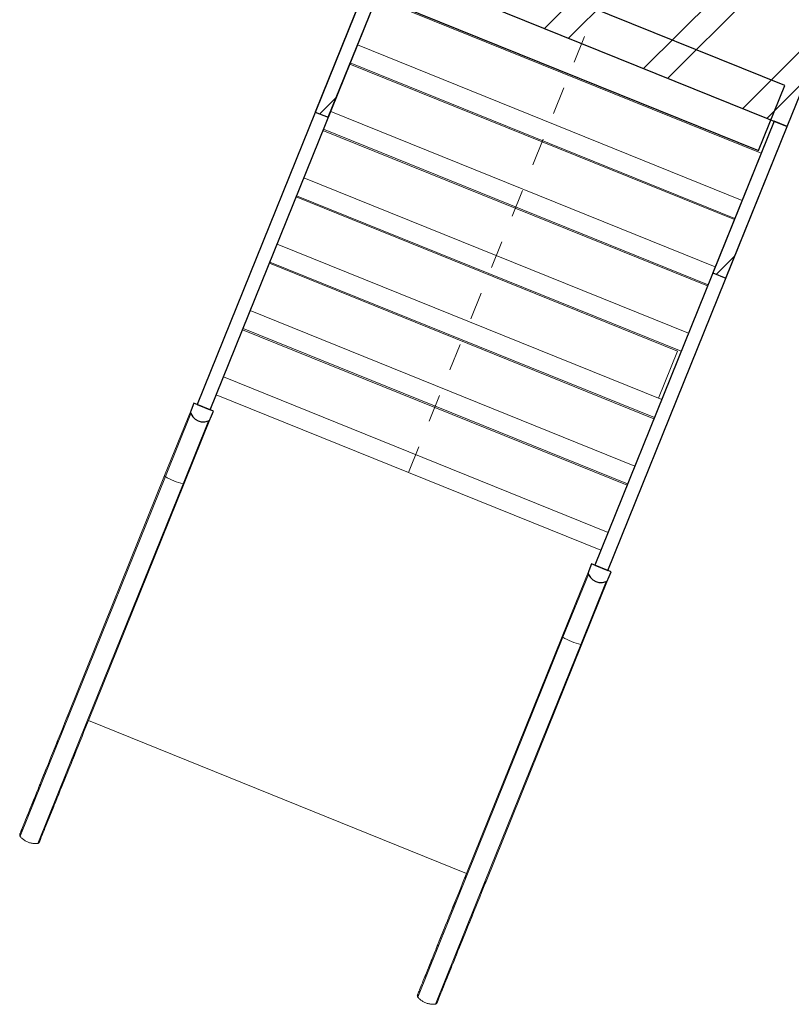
# Model space of a CAD drawing. Header units: millimetres. Extents: x 1512 to 2105, y 794 to 1149.
# Tile 138 of 256: x 1681.52 to 1684.31, y 1095.67 to 1099.23. Entities that reach past the tile are written whole.
import ezdxf

# ---------------------------------------------------------------- set-up
doc = ezdxf.new("R2010")
doc.units = ezdxf.units.MM
doc.linetypes.add('Dash', pattern=[0.00635, 0.003175, -0.003175])
doc.layers.add('A-GENM', color=13, linetype='Continuous', lineweight=9)
pattern_1 = [(247, (-109.427, -21.449), (0.3276997, -0.1391003), []), (247, (-109.285, -21.803), (0.3276997, -0.1391003), [])]

# ---------------------------------------------------------------- blocks, each defined once
blk = doc.blocks.new('Escalator - Escalator-177640-همکف')
at = {"layer": 'A-GENM'}
h = blk.add_hatch(dxfattribs=at)
h.set_pattern_fill('FP_5', color=256, style=0, pattern_type=2)
h.set_pattern_definition(pattern_1)
h.paths.add_polyline_path([(-0.7996, 5.5201), (-0.7996, 4.9294), (-0.7488, 4.9294), (-0.7488, 5.5201)], flags=0)
h = blk.add_hatch(dxfattribs=at)
h.set_pattern_fill('FP_5', color=256, style=0, pattern_type=2)
h.set_pattern_definition(pattern_1)
h.paths.add_polyline_path([(0.7512, 5.5201), (0.7512, 4.9294), (0.802, 4.9294), (0.802, 5.5201)], flags=0)
h = blk.add_hatch(dxfattribs=at)
h.set_pattern_fill('FP_5', color=256, style=0, pattern_type=2)
h.set_pattern_definition(pattern_1)
h.paths.add_polyline_path([(-0.7996, 4.9294), (-0.7996, 3.7334), (0.802, 3.7334), (0.802, 4.9294), (-0.3645, 4.9294)], flags=0)
for p, q in [((-0.8088, 8.3474), (-0.8088, 7.867)), ((-0.7397, 8.3474), (-0.7397, 7.867)), ((0.742, 8.3474), (0.742, 7.867)), ((0.8111, 8.3474), (0.8111, 7.867)), ((-0.8123, 8.2798), (-0.8123, 8.2798)), ((-0.8123, 8.2018), (-0.8123, 8.2707)), ((-0.8123, 8.2707), (-0.8123, 8.2018)), ((-0.7361, 8.2798), (-0.7361, 8.2798)), ((-0.7361, 8.2018), (-0.7361, 8.2707)), ((-0.7361, 8.2707), (-0.7361, 8.2018)), ((0.7385, 8.2798), (0.7385, 8.2798)), ((0.7385, 8.2018), (0.7385, 8.2707)), ((0.7385, 8.2707), (0.7385, 8.2018)), ((0.8147, 8.2798), (0.8147, 8.2798)), ((0.8147, 8.2018), (0.8147, 8.2707)), ((0.8147, 8.2707), (0.8147, 8.2018)), ((-0.8123, 8.1453), (-0.8123, 8.16)), ((-0.8123, 8.16), (-0.8123, 8.1453)), ((-0.7361, 8.1453), (-0.7361, 8.16)), ((-0.7361, 8.16), (-0.7361, 8.1453)), ((0.7385, 8.1453), (0.7385, 8.16)), ((0.7385, 8.16), (0.7385, 8.1453)), ((0.8147, 8.1453), (0.8147, 8.16)), ((0.8147, 8.16), (0.8147, 8.1453)), ((-0.8123, 8.082), (-0.8123, 8.1301)), ((-0.8123, 8.1301), (-0.8123, 8.082)), ((-0.7361, 8.082), (-0.7361, 8.1301)), ((-0.7361, 8.1301), (-0.7361, 8.082)), ((0.7385, 8.082), (0.7385, 8.1301)), ((0.7385, 8.1301), (0.7385, 8.082)), ((0.8147, 8.082), (0.8147, 8.1301)), ((0.8147, 8.1301), (0.8147, 8.082)), ((-0.8123, 7.9775), (-0.8123, 8.0308)), ((-0.8123, 8.0308), (-0.8123, 7.9775)), ((-0.7361, 7.9775), (-0.7361, 8.0308)), ((-0.7361, 8.0308), (-0.7361, 7.9775)), ((0.7385, 7.9778), (0.7385, 8.0308)), ((0.7385, 8.0308), (0.7385, 7.9778)), ((0.8147, 7.9775), (0.8147, 8.0308)), ((0.8147, 8.0308), (0.8147, 7.9775)), ((-0.8123, 7.867), (-0.8123, 7.8849)), ((-0.8123, 7.8849), (-0.8123, 7.867)), ((-0.8123, 7.867), (-0.8123, 6.9427)), ((-0.8088, 7.867), (-0.8088, 6.945)), ((-0.7397, 7.867), (-0.7397, 6.945)), ((0.7387, 7.867), (-0.7363, 7.867)), ((-0.7361, 7.867), (-0.7361, 7.8849)), ((-0.7361, 7.8849), (-0.7361, 7.867)), ((-0.7361, 6.9427), (-0.7361, 7.867)), ((0.7385, 7.867), (0.7385, 7.8849)), ((0.7385, 7.8849), (0.7385, 7.867)), ((0.7385, 7.867), (0.7385, 6.9427)), ((0.742, 7.867), (0.742, 6.945)), ((0.8111, 7.867), (0.8111, 6.945)), ((0.8147, 7.867), (0.8147, 7.8849)), ((0.8147, 7.8849), (0.8147, 7.867)), ((0.8147, 6.9427), (0.8147, 7.867)), ((-0.8123, 6.9427), (-0.8123, 6.6875)), ((-0.8088, 6.945), (-0.8088, 6.6996)), ((-0.7397, 6.945), (-0.7397, 6.6996)), ((-0.7361, 6.6875), (-0.7361, 6.9427)), ((0.7385, 6.9427), (0.7385, 6.6875)), ((0.742, 6.945), (0.742, 6.6996)), ((0.8111, 6.945), (0.8111, 6.6996)), ((0.8147, 6.6875), (0.8147, 6.9427)), ((0.7512, 6.6022), (-0.7488, 6.6022)), ((0.7512, 6.5323), (-0.7488, 6.5323)), ((-0.7488, 6.3482), (0.7512, 6.3482)), ((0.7512, 6.3434), (-0.7488, 6.3434)), ((0.7512, 6.2735), (-0.7488, 6.2735)), ((-0.7488, 6.0894), (0.7512, 6.0894)), ((0.7512, 6.0845), (-0.7488, 6.0845)), ((0.7512, 6.0147), (-0.7488, 6.0147)), ((-0.7361, 5.8305), (-0.7361, 6.0147)), ((0.7512, 5.8257), (-0.7488, 5.8257)), ((-0.7361, 5.8305), (0.7512, 5.8305)), ((0.7512, 5.7559), (-0.7488, 5.7559)), ((-0.7488, 5.5717), (0.7512, 5.5717)), ((0.7512, 5.5669), (-0.7488, 5.5669)), ((0.7512, 5.497), (-0.7488, 5.497)), ((-0.7488, 5.3129), (0.7512, 5.3129)), ((0.7512, 5.3081), (-0.7488, 5.3081)), ((0.7512, 5.2382), (-0.7488, 5.2382)), ((-0.7488, 5.0541), (0.7512, 5.0541))]:
    blk.add_line(p, q, dxfattribs=at)
at = {"layer": 'A-GENM', "lineweight": 25}
for p, q in [((-0.8123, 6.6875), (-0.8123, 6.6603)), ((-0.8123, 6.6603), (-0.7361, 6.6603)), ((-0.7488, 6.6603), (-0.7996, 6.6603)), ((-0.7996, 6.6603), (-0.7996, 4.9294)), ((-0.7488, 4.9294), (-0.7488, 6.6603)), ((-0.7361, 6.6603), (-0.7361, 6.6875)), ((0.7385, 6.6875), (0.7385, 6.6603)), ((0.7385, 6.6603), (0.8147, 6.6603)), ((0.802, 6.6603), (0.7512, 6.6603)), ((0.7512, 6.6603), (0.7512, 4.9294)), ((0.802, 4.9294), (0.802, 6.6603)), ((0.8147, 6.6603), (0.8147, 6.6875)), ((-0.7488, 5.5201), (-0.7996, 5.5201)), ((-0.7996, 5.5201), (-0.7996, 4.9294)), ((-0.7488, 4.9294), (-0.7488, 5.5201)), ((0.802, 5.5201), (0.7512, 5.5201)), ((0.7512, 5.5201), (0.7512, 4.9294)), ((0.802, 4.9294), (0.802, 5.5201)), ((0.7512, 5.0493), (-0.7361, 5.0493)), ((-0.7361, 5.0493), (-0.7361, 4.7953)), ((-0.7996, 4.9294), (-0.7488, 4.9294)), ((-0.7996, 4.9294), (-0.7488, 4.9294)), ((0.802, 4.9294), (-0.7996, 4.9294)), ((-0.7996, 4.9294), (-0.7996, 3.7334)), ((-0.7361, 4.7953), (0.7512, 4.7953))]:
    blk.add_line(p, q, dxfattribs=at)
at = {"layer": 'A-GENM', "linetype": 'Dash'}
blk.add_line((0.0012, 6.6022), (0.0012, 1.2692), dxfattribs=at)
at = {"layer": 'A-GENM', "flags": 128}
for points in [[(-0.8123, 8.3403), (-0.8123, 8.3406), (-0.8123, 8.341), (-0.8122, 8.3414), (-0.8122, 8.3417), (-0.8121, 8.3421), (-0.8121, 8.3424), (-0.812, 8.3428), (-0.8119, 8.3431), (-0.8117, 8.3435), (-0.8116, 8.3438), (-0.8115, 8.3441), (-0.8113, 8.3444), (-0.8111, 8.3448), (-0.8109, 8.3451), (-0.8107, 8.3454), (-0.8105, 8.3457), (-0.8103, 8.3459), (-0.8101, 8.3462), (-0.8098, 8.3465), (-0.8096, 8.3467), (-0.8093, 8.347), (-0.8091, 8.3472), (-0.8088, 8.3474), (-0.8088, 8.3474)], [(-0.8123, 8.3226), (-0.8123, 8.3255), (-0.8123, 8.3298), (-0.8123, 8.3334), (-0.8123, 8.3362), (-0.8123, 8.3383), (-0.8123, 8.3397), (-0.8123, 8.3403), (-0.8123, 8.3403)], [(-0.8123, 8.3403), (-0.8123, 8.3399), (-0.8123, 8.3388), (-0.8123, 8.3369), (-0.8123, 8.3342), (-0.8123, 8.3309), (-0.8123, 8.3267), (-0.8123, 8.3219), (-0.8123, 8.3163), (-0.8123, 8.3099), (-0.8123, 8.3029), (-0.8123, 8.2952), (-0.8123, 8.2868), (-0.8123, 8.2777), (-0.8123, 8.268), (-0.8123, 8.2576), (-0.8123, 8.2466), (-0.8123, 8.235), (-0.8123, 8.2228), (-0.8123, 8.2101), (-0.8123, 8.1967), (-0.8123, 8.1829), (-0.8123, 8.1685), (-0.8123, 8.1537), (-0.8123, 8.1384), (-0.8123, 8.1227), (-0.8123, 8.1066), (-0.8123, 8.0901), (-0.8123, 8.0732), (-0.8123, 8.056), (-0.8123, 8.0385), (-0.8123, 8.0207), (-0.8123, 8.0027), (-0.8123, 7.9844), (-0.8123, 7.966), (-0.8123, 7.9474), (-0.8123, 7.9287), (-0.8123, 7.9099), (-0.8123, 7.891), (-0.8123, 7.8721), (-0.8123, 7.867)], [(-0.8088, 8.3474), (-0.8061, 8.3488), (-0.8034, 8.35), (-0.8007, 8.3511), (-0.7979, 8.3521), (-0.7951, 8.353), (-0.7922, 8.3538), (-0.7893, 8.3544), (-0.7864, 8.355), (-0.7835, 8.3554), (-0.7805, 8.3557), (-0.7776, 8.3559), (-0.7746, 8.356), (-0.7716, 8.3559), (-0.7687, 8.3558), (-0.7657, 8.3555), (-0.7628, 8.3551), (-0.7599, 8.3546), (-0.757, 8.354), (-0.7541, 8.3532), (-0.7513, 8.3523), (-0.7485, 8.3514), (-0.7457, 8.3503), (-0.743, 8.3491), (-0.7403, 8.3478), (-0.7397, 8.3474)], [(-0.7397, 8.3474), (-0.7394, 8.3472), (-0.7391, 8.347), (-0.7388, 8.3467), (-0.7386, 8.3465), (-0.7383, 8.3462), (-0.7381, 8.3459), (-0.7379, 8.3457), (-0.7377, 8.3454), (-0.7375, 8.3451), (-0.7373, 8.3448), (-0.7371, 8.3444), (-0.737, 8.3441), (-0.7368, 8.3438), (-0.7367, 8.3435), (-0.7366, 8.3431), (-0.7365, 8.3428), (-0.7364, 8.3424), (-0.7363, 8.3421), (-0.7362, 8.3417), (-0.7362, 8.3414), (-0.7361, 8.341), (-0.7361, 8.3407), (-0.7361, 8.3403), (-0.7361, 8.3403)], [(-0.7361, 7.867), (-0.7361, 7.8859), (-0.7361, 7.9048), (-0.7361, 7.9236), (-0.7361, 7.9424), (-0.7361, 7.961), (-0.7361, 7.9795), (-0.7361, 7.9978), (-0.7361, 8.0159), (-0.7361, 8.0337), (-0.7361, 8.0513), (-0.7361, 8.0686), (-0.7361, 8.0855), (-0.7361, 8.1022), (-0.7361, 8.1184), (-0.7361, 8.1342), (-0.7361, 8.1496), (-0.7361, 8.1646), (-0.7361, 8.1791), (-0.7361, 8.1931), (-0.7361, 8.2065), (-0.7361, 8.2194), (-0.7361, 8.2318), (-0.7361, 8.2435), (-0.7361, 8.2547), (-0.7361, 8.2653), (-0.7361, 8.2752), (-0.7361, 8.2844), (-0.7361, 8.293), (-0.7361, 8.3009), (-0.7361, 8.3081), (-0.7361, 8.3146), (-0.7361, 8.3204), (-0.7361, 8.3255), (-0.7361, 8.3298), (-0.7361, 8.3334), (-0.7361, 8.3362), (-0.7361, 8.3383), (-0.7361, 8.3397), (-0.7361, 8.3403), (-0.7361, 8.3403)], [(-0.7361, 8.3403), (-0.7361, 8.3399), (-0.7361, 8.3388), (-0.7361, 8.3369), (-0.7361, 8.3342), (-0.7361, 8.3309), (-0.7361, 8.3267), (-0.7361, 8.3226)], [(0.7385, 8.3403), (0.7385, 8.3406), (0.7385, 8.341), (0.7386, 8.3414), (0.7386, 8.3417), (0.7387, 8.3421), (0.7387, 8.3424), (0.7388, 8.3428), (0.7389, 8.3431), (0.7391, 8.3435), (0.7392, 8.3438), (0.7393, 8.3441), (0.7395, 8.3444), (0.7397, 8.3448), (0.7399, 8.3451), (0.7401, 8.3454), (0.7403, 8.3457), (0.7405, 8.3459), (0.7407, 8.3462), (0.741, 8.3465), (0.7412, 8.3467), (0.7415, 8.347), (0.7417, 8.3472), (0.742, 8.3474), (0.742, 8.3474)], [(0.7385, 8.3226), (0.7385, 8.3255), (0.7385, 8.3298), (0.7385, 8.3334), (0.7385, 8.3362), (0.7385, 8.3383), (0.7385, 8.3397), (0.7385, 8.3403), (0.7385, 8.3403)], [(0.7385, 8.3403), (0.7385, 8.3399), (0.7385, 8.3388), (0.7385, 8.3369), (0.7385, 8.3342), (0.7385, 8.3309), (0.7385, 8.3267), (0.7385, 8.3219), (0.7385, 8.3163), (0.7385, 8.3099), (0.7385, 8.3029), (0.7385, 8.2952), (0.7385, 8.2868), (0.7385, 8.2777), (0.7385, 8.268), (0.7385, 8.2576), (0.7385, 8.2466), (0.7385, 8.235), (0.7385, 8.2228), (0.7385, 8.2101), (0.7385, 8.1967), (0.7385, 8.1829), (0.7385, 8.1685), (0.7385, 8.1537), (0.7385, 8.1384), (0.7385, 8.1227), (0.7385, 8.1066), (0.7385, 8.0901), (0.7385, 8.0732), (0.7385, 8.056), (0.7385, 8.0385), (0.7385, 8.0207), (0.7385, 8.0027), (0.7385, 7.9844), (0.7385, 7.966), (0.7385, 7.9474), (0.7385, 7.9287), (0.7385, 7.9099), (0.7385, 7.891), (0.7385, 7.8721), (0.7385, 7.867)], [(0.742, 8.3474), (0.7447, 8.3488), (0.7474, 8.35), (0.7501, 8.3511), (0.7529, 8.3521), (0.7557, 8.353), (0.7586, 8.3538), (0.7615, 8.3544), (0.7644, 8.355), (0.7673, 8.3554), (0.7703, 8.3557), (0.7732, 8.3559), (0.7762, 8.356), (0.7792, 8.3559), (0.7821, 8.3558), (0.7851, 8.3555), (0.788, 8.3551), (0.7909, 8.3546), (0.7938, 8.354), (0.7967, 8.3532), (0.7995, 8.3523), (0.8023, 8.3514), (0.8051, 8.3503), (0.8078, 8.3491), (0.8105, 8.3478), (0.8111, 8.3474)], [(0.8111, 8.3474), (0.8114, 8.3472), (0.8117, 8.347), (0.812, 8.3467), (0.8122, 8.3465), (0.8125, 8.3462), (0.8127, 8.3459), (0.8129, 8.3457), (0.8131, 8.3454), (0.8133, 8.3451), (0.8135, 8.3448), (0.8137, 8.3444), (0.8138, 8.3441), (0.814, 8.3438), (0.8141, 8.3435), (0.8142, 8.3431), (0.8143, 8.3428), (0.8144, 8.3424), (0.8145, 8.3421), (0.8146, 8.3417), (0.8146, 8.3414), (0.8147, 8.341), (0.8147, 8.3407), (0.8147, 8.3403), (0.8147, 8.3403)], [(0.8147, 7.867), (0.8147, 7.8859), (0.8147, 7.9048), (0.8147, 7.9236), (0.8147, 7.9424), (0.8147, 7.961), (0.8147, 7.9795), (0.8147, 7.9978), (0.8147, 8.0159), (0.8147, 8.0337), (0.8147, 8.0513), (0.8147, 8.0686), (0.8147, 8.0855), (0.8147, 8.1022), (0.8147, 8.1184), (0.8147, 8.1342), (0.8147, 8.1496), (0.8147, 8.1646), (0.8147, 8.1791), (0.8147, 8.1931), (0.8147, 8.2065), (0.8147, 8.2194), (0.8147, 8.2318), (0.8147, 8.2435), (0.8147, 8.2547), (0.8147, 8.2653), (0.8147, 8.2752), (0.8147, 8.2844), (0.8147, 8.293), (0.8147, 8.3009), (0.8147, 8.3081), (0.8147, 8.3146), (0.8147, 8.3204), (0.8147, 8.3255), (0.8147, 8.3298), (0.8147, 8.3334), (0.8147, 8.3362), (0.8147, 8.3383), (0.8147, 8.3397), (0.8147, 8.3403), (0.8147, 8.3403)], [(0.8147, 8.3403), (0.8147, 8.3399), (0.8147, 8.3388), (0.8147, 8.3369), (0.8147, 8.3342), (0.8147, 8.3309), (0.8147, 8.3267), (0.8147, 8.3226)]]:
    blk.add_lwpolyline(points, dxfattribs=at)
at = {"layer": 'A-GENM', "lineweight": 25, "flags": 128}
for points in [[(-0.8088, 6.6996), (-0.8103, 6.6972), (-0.8114, 6.6942), (-0.8121, 6.691), (-0.8123, 6.6875)], [(-0.7397, 6.6996), (-0.7507, 6.7075), (-0.7623, 6.7124), (-0.7742, 6.714), (-0.7861, 6.7124), (-0.7978, 6.7075), (-0.8088, 6.6996)], [(-0.7361, 6.6875), (-0.7363, 6.691), (-0.737, 6.6942), (-0.7382, 6.6972), (-0.7397, 6.6996)], [(0.742, 6.6996), (0.7405, 6.6972), (0.7394, 6.6942), (0.7387, 6.691), (0.7385, 6.6875)], [(0.8111, 6.6996), (0.8001, 6.7075), (0.7885, 6.7124), (0.7766, 6.714), (0.7647, 6.7124), (0.753, 6.7075), (0.742, 6.6996)], [(0.8147, 6.6875), (0.8145, 6.691), (0.8138, 6.6942), (0.8126, 6.6972), (0.8111, 6.6996)]]:
    blk.add_lwpolyline(points, dxfattribs=at)
at = {"layer": 'A-GENM'}
for points in [[(-0.8088, 6.945), (-0.8093, 6.9449), (-0.8103, 6.9446), (-0.8114, 6.944), (-0.8122, 6.9433), (-0.8123, 6.9429), (-0.8123, 6.9427)], [(-0.7397, 6.945), (-0.7503, 6.9468), (-0.7742, 6.9488), (-0.7982, 6.9468), (-0.8088, 6.945)], [(-0.7361, 6.9427), (-0.7361, 6.9429), (-0.7363, 6.9433), (-0.737, 6.944), (-0.7381, 6.9446), (-0.7391, 6.9449), (-0.7397, 6.945)], [(0.742, 6.945), (0.7415, 6.9449), (0.7405, 6.9446), (0.7394, 6.944), (0.7386, 6.9433), (0.7385, 6.9429), (0.7385, 6.9427)], [(0.8111, 6.945), (0.8005, 6.9468), (0.7766, 6.9488), (0.7526, 6.9468), (0.742, 6.945)], [(0.8147, 6.9427), (0.8147, 6.9429), (0.8145, 6.9433), (0.8138, 6.944), (0.8127, 6.9446), (0.8117, 6.9449), (0.8111, 6.945)]]:
    blk.add_open_spline(points, degree=3, dxfattribs=at)

msp = doc.modelspace()

# ---------------------------------------------------------------- block references
at = {"layer": 'A-GENM', "rotation": 157.9999999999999}
msp.add_blockref('Escalator - Escalator-177640-همکف', (1685.397, 1103.7132), dxfattribs=at)

doc.saveas('drawing.dxf')
